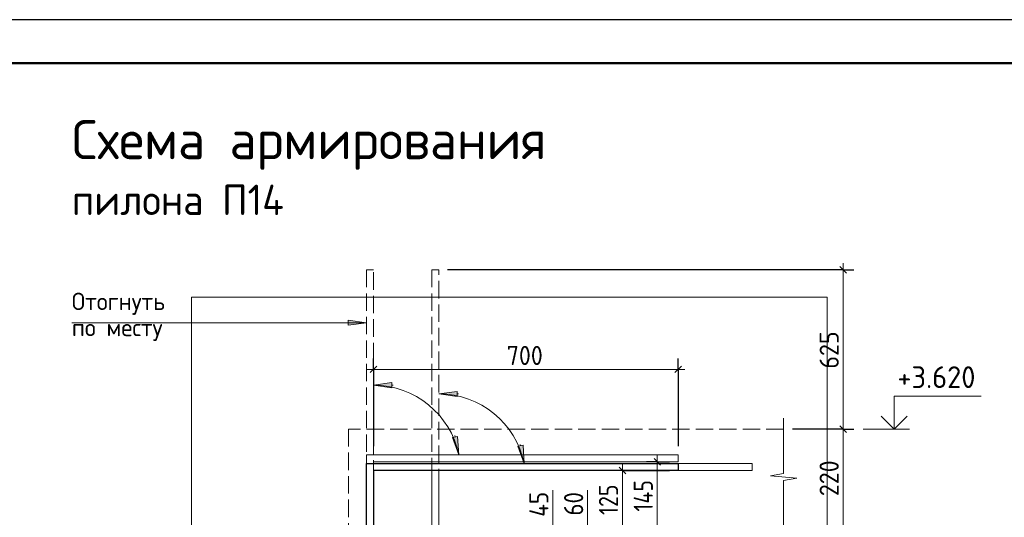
# Model space of a CAD drawing. Header units: millimetres. Extents: x 0 to 59400, y 0 to 42000.
# Tile 21 of 29: x 25901 to 37211, y 36283 to 42000. Entities that reach past the tile are written whole.
import ezdxf

# ---------------------------------------------------------------- set-up
doc = ezdxf.new("R2010")
doc.units = ezdxf.units.MM
doc.linetypes.add('______2', pattern=[270, 200, -70])
for name, color, linetype, lineweight in [('S1 ДОП Продольная арматура', 52, 'Continuous', 25), ('S1 Продольная арматура', 52, 'Continuous', 25), ('Standard', 7, 'Continuous', 25), ('ЖБ Перекрытие верхний уровень', 7, 'Continuous', 18), ('Заголовок чертежа', 7, 'Continuous', 25), ('Позиционная метка диаметр_ шаг', 7, 'Continuous', 13), ('Примечания', 7, 'Continuous', 13), ('Размерная выноска', 7, 'Continuous', 13), ('Размерная линия_ общее', 7, 'Continuous', 13)]:
    doc.layers.add(name, color=color, linetype=linetype, lineweight=lineweight)
doc.styles.add('ISOCPEUR', font='txt')

msp = doc.modelspace()

# ---------------------------------------------------------------- hatches: boundary and pattern name
at = {"layer": 'Примечания', "linetype": 'Continuous', "lineweight": 13, "transparency": 33554687}
for points in [[(29675, 38489), (29885, 38519), (29675, 38549)], [(30175, 37830), (29965, 37800), (30175, 37770)], [(30926, 37730), (30716, 37700), (30926, 37670)]]:
    msp.add_hatch(color=7, dxfattribs=at).paths.add_polyline_path(points)
for points in [[(30931, 37213), (30944, 37001), (30873, 37201)], [(31683, 37113), (31695, 36901), (31624, 37101)]]:
    msp.add_hatch(color=7, dxfattribs=at).paths.add_polyline_path(points, flags=16)

# ---------------------------------------------------------------- linework, layer by layer
at = {"layer": 'S1 ДОП Продольная арматура', "color": 28, "linetype": 'Continuous', "lineweight": 25, "true_color": 0x50140a, "transparency": 33554687}
msp.add_lwpolyline([(33465, 36821), (29965, 36821), (29965, 27721), (29885, 27721), (29885, 36901), (33465, 36901), (33465, 36821)], dxfattribs=at)
msp.add_lwpolyline([(33465, 36821), (29965, 36821), (29965, 27721), (29885, 27721), (29885, 36901), (33465, 36901), (33465, 36821)], dxfattribs=at)
msp.add_lwpolyline([(33465, 36821), (29965, 36821), (29965, 27721), (29885, 27721), (29885, 36901), (33465, 36901), (33465, 36821)], dxfattribs=at)
msp.add_lwpolyline([(33465, 36821), (29965, 36821), (29965, 27721), (29885, 27721), (29885, 36901), (33465, 36901), (33465, 36821)], dxfattribs=at)
at = {"layer": 'S1 Продольная арматура', "color": 7, "linetype": 'Continuous', "lineweight": 18, "transparency": 33554687}
for points in [[(29885, 18396), (29885, 37001), (33465, 37001), (33465, 36921), (29965, 36921), (29965, 18396), (29885, 18396)], [(29885, 18396), (29885, 37001), (33465, 37001), (33465, 36921), (29965, 36921), (29965, 18396), (29885, 18396)], [(29885, 18396), (29885, 37001), (33465, 37001), (33465, 36921), (29965, 36921), (29965, 18396), (29885, 18396)], [(30635, 18396), (30635, 36901), (34315, 36901), (34315, 36821), (30715, 36821), (30715, 18396), (30635, 18396)], [(30635, 18396), (30635, 36901), (34315, 36901), (34315, 36821), (30715, 36821), (30715, 18396), (30635, 18396)], [(30635, 18396), (30635, 36901), (34315, 36901), (34315, 36821), (30715, 36821), (30715, 18396), (30635, 18396)]]:
    msp.add_lwpolyline(points, dxfattribs=at)
at = {"layer": 'Standard', "color": 7, "linetype": 'Continuous', "lineweight": 13, "transparency": 33554687}
msp.add_line((35590, 37296), (36120, 37296), dxfattribs=at)
at = {"layer": 'Standard', "color": 251, "linetype": 'Continuous', "lineweight": 13, "true_color": 0x656565, "transparency": 33554687}
for p, q in [((32824, 36821), (32824, 36896)), ((32824, 36196), (32824, 36821))]:
    msp.add_line(p, q, dxfattribs=at)
at = {"layer": 'Standard', "color": 251, "linetype": 'Continuous', "lineweight": -3, "true_color": 0x656565, "transparency": 33554687}
for q in [(32699, 36821), (32949, 36821), (33365, 36821)]:
    msp.add_line((32824, 36821), q, dxfattribs=at)
at = {"layer": 'Standard', "color": 251, "linetype": 'Continuous', "lineweight": 25, "true_color": 0x656565, "transparency": 33554687}
msp.add_line((32862, 36783), (32787, 36858), dxfattribs=at)
at = {"layer": 'Standard', "color": 7, "linetype": 'Continuous', "lineweight": 25, "transparency": 33554687}
msp.add_lwpolyline([(0, 0), (59400, 0), (59400, 42000), (0, 42000), (0, 0)], close=True, dxfattribs=at)
at = {"layer": 'Standard', "color": 7, "linetype": 'Continuous', "lineweight": 50, "transparency": 33554687}
msp.add_lwpolyline([(2000, 41500), (58900, 41500), (58900, 500), (2000, 500), (2000, 41500)], close=True, dxfattribs=at)
at = {"layer": 'Standard', "color": 7, "linetype": 'Continuous', "lineweight": 13, "transparency": 33554687}
for points in [[(58900, 41500), (2000, 41500), (2000, 13416), (58900, 13416), (58900, 41500)], [(2000, 41500), (2000, 500), (58900, 500), (58900, 41500), (2000, 41500)], [(35946, 37296), (35946, 37676), (36946, 37676)]]:
    msp.add_lwpolyline(points, dxfattribs=at)
at = {"layer": 'Standard', "color": 254, "linetype": 'Continuous', "lineweight": 13, "true_color": 0xc4c4ff, "transparency": 33554687}
msp.add_lwpolyline([(27875, 15896), (35176, 15896), (35176, 38811), (27875, 38811), (27875, 15896)], dxfattribs=at)
at = {"layer": 'Standard', "color": 7, "linetype": 'Continuous', "lineweight": 35, "transparency": 33554687}
msp.add_lwpolyline([(35797, 37444), (35946, 37296), (36094, 37444)], dxfattribs=at)
at = {"layer": 'ЖБ Перекрытие верхний уровень', "color": 7, "linetype": '______2', "lineweight": 18, "transparency": 33554687}
for p, q in [((29676, 37296), (29676, 36196)), ((34676, 37296), (29676, 37296))]:
    msp.add_line(p, q, dxfattribs=at)
at = {"layer": 'Примечания', "color": 7, "linetype": '______2', "lineweight": 13, "transparency": 33554687}
for p, q in [((29965, 39126), (29885, 39126)), ((29885, 39126), (29885, 36726)), ((29965, 36738), (29965, 39126)), ((30716, 39126), (30636, 39126)), ((30636, 39126), (30636, 36626)), ((30716, 36638), (30716, 39126))]:
    msp.add_line(p, q, dxfattribs=at)
at = {"layer": 'Примечания', "color": 7, "linetype": 'Continuous', "lineweight": 13, "transparency": 33554687}
for p, q in [((26500, 38519), (29885, 38519)), ((29675, 38519), (29660, 38519)), ((29885, 38519), (29675, 38549)), ((29675, 38549), (29675, 38489)), ((29675, 38489), (29885, 38519)), ((29885, 38519), (29885, 38519)), ((29885, 38519), (29885, 38519)), ((29885, 38519), (29885, 38519)), ((30175, 37830), (29965, 37800)), ((29965, 37800), (29965, 37800)), ((29965, 37800), (29965, 37800)), ((29965, 37800), (29965, 37800)), ((29965, 37800), (30175, 37770)), ((30175, 37770), (30175, 37830)), ((30175, 37800), (30190, 37800)), ((30926, 37730), (30716, 37700)), ((30716, 37700), (30716, 37700)), ((30716, 37700), (30716, 37700)), ((30716, 37700), (30716, 37700)), ((30716, 37700), (30926, 37670)), ((30926, 37670), (30926, 37730)), ((30926, 37700), (30941, 37700)), ((34676, 37421), (34676, 36786)), ((30873, 37201), (30931, 37213)), ((30902, 37207), (30899, 37221)), ((30931, 37213), (30944, 37001)), ((30944, 37001), (30873, 37201)), ((31624, 37101), (31683, 37113)), ((31695, 36901), (31624, 37101)), ((31653, 37107), (31650, 37121)), ((31683, 37113), (31695, 36901)), ((30944, 37001), (30944, 37001)), ((30944, 37001), (30944, 37001)), ((30944, 37001), (30944, 37001)), ((31695, 36901), (31695, 36901)), ((31695, 36901), (31695, 36901)), ((31695, 36901), (31695, 36901)), ((34676, 36786), (34526, 36759)), ((34526, 36759), (34826, 36732)), ((34826, 36732), (34676, 36705)), ((34676, 36705), (34676, 36071))]:
    msp.add_line(p, q, dxfattribs=at)
for centre in [(29965, 36800), (30716, 36700)]:
    msp.add_arc(centre, 1000, 11.603, 90, dxfattribs=at)
at = {"layer": 'Размерная выноска', "color": 251, "linetype": 'Continuous', "lineweight": 13, "true_color": 0x656565, "transparency": 33554687}
for p, q in [((32024, 36196), (32024, 36596)), ((32424, 36196), (32424, 36596))]:
    msp.add_line(p, q, dxfattribs=at)
at = {"layer": 'Размерная линия_ общее', "color": 7, "linetype": 'Continuous', "lineweight": 25, "transparency": 33554687}
for p, q in [((35322, 39164), (35397, 39089)), ((30002, 38020), (29927, 37945)), ((33502, 38020), (33427, 37945)), ((35322, 37333), (35397, 37258)), ((33262, 36883), (33187, 36958))]:
    msp.add_line(p, q, dxfattribs=at)
at = {"layer": 'Размерная линия_ общее', "color": 7, "linetype": 'Continuous', "lineweight": 13, "transparency": 33554687}
for p, q in [((35359, 39126), (35359, 39201)), ((29965, 37982), (29890, 37982)), ((33465, 37982), (29965, 37982)), ((33465, 37982), (33540, 37982)), ((35359, 37296), (35359, 36196)), ((33224, 36921), (33224, 36996)), ((33224, 36196), (33224, 36921))]:
    msp.add_line(p, q, dxfattribs=at)
at = {"layer": 'Размерная линия_ общее', "color": 253, "linetype": 'Continuous', "lineweight": -3, "true_color": 0xa0a0a0, "transparency": 33554687}
for p, q in [((35359, 39126), (30816, 39126)), ((35359, 39126), (35234, 39126)), ((35359, 39126), (35484, 39126)), ((29965, 37982), (29965, 38107)), ((33465, 37982), (33465, 38107)), ((29965, 37982), (29965, 37857)), ((29965, 37982), (29965, 37101)), ((33465, 37982), (33465, 37857)), ((33465, 37982), (33465, 37101)), ((35359, 37296), (35234, 37296)), ((35359, 37296), (35484, 37296)), ((33224, 36921), (33099, 36921)), ((33224, 36921), (33349, 36921)), ((33224, 36921), (33365, 36921))]:
    msp.add_line(p, q, dxfattribs=at)
at = {"layer": 'Размерная линия_ общее', "color": 7, "linetype": 'Continuous', "lineweight": 13, "transparency": 33554687}
msp.add_lwpolyline([(35359, 39126), (35359, 37887), (35359, 37887), (35359, 37296)], dxfattribs=at)
at = {"layer": 'Размерная линия_ общее', "color": 253, "linetype": 'Continuous', "lineweight": -3, "true_color": 0xa0a0a0, "transparency": 33554687}
msp.add_lwpolyline([(35359, 37296), (35342, 37296), (35342, 37296), (35342, 37296), (35342, 37296), (35342, 37296), (35342, 37296), (34776, 37296)], dxfattribs=at)

# ---------------------------------------------------------------- texts
at = {"layer": 'Standard', "color": 7, "linetype": 'Continuous', "lineweight": 25, "transparency": 33554687, "insert": (35983, 37768), "char_height": 250, "width": 1067.86, "attachment_point": 7, "style": 'ISOCPEUR'}
msp.add_mtext('\\W0.95;+3.620', dxfattribs=at)
at = {"layer": 'Standard', "color": 251, "linetype": 'Continuous', "lineweight": 25, "true_color": 0x656565, "transparency": 33554687, "char_height": 220, "attachment_point": 7, "rotation": 90, "style": 'ISOCPEUR'}
for s, insert, width in [('\\W0.83;125', (32774, 36310), 508.57), ('\\W0.88;45', (31974, 36289), 426.79), ('\\W0.87;60', (32374, 36303), 403.93)]:
    msp.add_mtext(s, dxfattribs=dict(at, insert=insert, width=width))
at = {"layer": 'Заголовок чертежа', "color": 7, "linetype": 'Continuous', "lineweight": 50, "transparency": 33554687, "attachment_point": 7, "style": 'ISOCPEUR'}
for s, insert, char_height, width in [('\\W0.98;Схема армирования', (26500, 40275), 450, 5752.76), ('\\W0.95;пилона П14', (26500, 39755), 350, 2614.15)]:
    msp.add_mtext(s, dxfattribs=dict(at, insert=insert, char_height=char_height, width=width))
at = {"layer": 'Позиционная метка диаметр_ шаг', "color": 7, "linetype": 'Continuous', "lineweight": 18, "transparency": 33554687, "char_height": 200, "attachment_point": 7, "style": 'ISOCPEUR'}
for s, insert, width in [('\\W0.97;Отогнуть', (26500, 38609), 1316.06), ('\\W0.97;по месту', (26500, 38309), 1236.09)]:
    msp.add_mtext(s, dxfattribs=dict(at, insert=insert, width=width))
at = {"layer": 'Размерная линия_ общее', "color": 7, "linetype": 'Continuous', "lineweight": 25, "transparency": 33554687, "char_height": 220, "attachment_point": 7, "rotation": 90, "style": 'ISOCPEUR'}
for s, insert, width in [('\\W0.91;625', (35309, 37991), 561.98), ('\\W0.91;220', (35309, 36526), 562), ('\\W0.83;145', (33174, 36349), 531.43)]:
    msp.add_mtext(s, dxfattribs=dict(at, insert=insert, width=width))
at = {"layer": 'Размерная линия_ общее', "color": 7, "linetype": 'Continuous', "lineweight": 25, "transparency": 33554687, "insert": (31495, 38032), "char_height": 220, "width": 561.98, "attachment_point": 7, "style": 'ISOCPEUR'}
msp.add_mtext('\\W0.91;700', dxfattribs=at)

doc.saveas('drawing.dxf')
